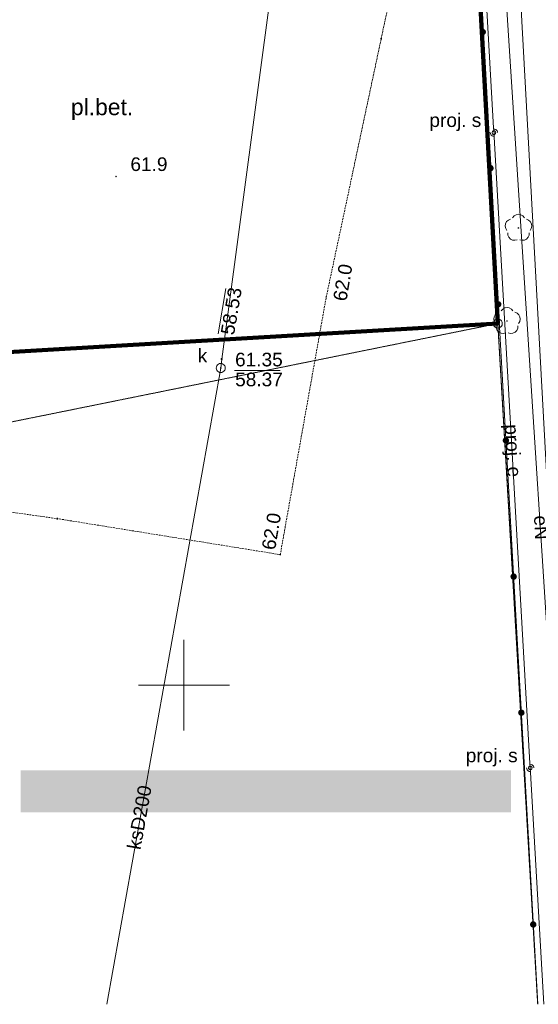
# Paper-space layout 'A-01 PLAN SYTUACYJNY' of a CAD drawing. Header units: millimetres. Extents: x 0 to 900, y 0 to 750.
# Tile 43 of 105: x 677 to 734, y 157 to 266. Entities that reach past the tile are written whole.
import ezdxf
from ezdxf.xclip import XClip

# ---------------------------------------------------------------- set-up
doc = ezdxf.new("R2010")
doc.units = ezdxf.units.MM
doc.header["$MEASUREMENT"] = 0
doc.header["$XCLIPFRAME"] = 0
for name, pattern in [('KROPK2', [1000, 50, -950]), ('PRZER1-1', [1, 0.5, -0.5]), ('PRZER2-1', [1.5, 1, -0.5]), ('PRZER4-1', [5000, 4000, -1000])]:
    doc.linetypes.add(name, pattern=pattern)
doc.layers.add('0_Nr_pióra__60', color=7, linetype='Continuous', lineweight=100, true_color=0xcbfe00)
doc.layers.add('A_stolarka_Nr_pióra__254', color=7, linetype='Continuous', lineweight=5, true_color=0xfdfdfd)
doc.layers.add('A_mapa_Nr_pióra__2', color=8, linetype='Continuous', lineweight=13)
doc.layers.add('A_podrys', color=7, linetype='Continuous')
doc.styles.add('STYL_AUTOMATYCZNY_1', font='arial.ttf')

# ---------------------------------------------------------------- blocks, each defined once
blk = doc.blocks.new('Rysunek_3_3', base_point=(-1239.76, 488.38))
at = {"layer": 'A_mapa_Nr_pióra__2', "linetype": 'Continuous', "lineweight": 13}
for points in [[(728.02, 264.41), (728.04, 264.32), (728.08, 264.24), (728.14, 264.17), (728.21, 264.12), (728.3, 264.09), (728.39, 264.08), (728.48, 264.1), (728.56, 264.14), (728.63, 264.2), (728.68, 264.27), (728.71, 264.36), (728.72, 264.45), (728.7, 264.54), (728.66, 264.62), (728.6, 264.69), (728.53, 264.74), (728.44, 264.77), (728.35, 264.78), (728.26, 264.76), (728.18, 264.72), (728.11, 264.66), (728.06, 264.59), (728.03, 264.5)], [(728.02, 264.41), (728.04, 264.32), (728.08, 264.24), (728.14, 264.17), (728.21, 264.12), (728.3, 264.09), (728.39, 264.08), (728.48, 264.1), (728.56, 264.14), (728.63, 264.2), (728.68, 264.27), (728.71, 264.36), (728.72, 264.45), (728.7, 264.54), (728.66, 264.62), (728.6, 264.69), (728.53, 264.74), (728.44, 264.77), (728.35, 264.78), (728.26, 264.76), (728.18, 264.72), (728.11, 264.66), (728.06, 264.59), (728.03, 264.5)], [(728.87, 249.43), (728.89, 249.34), (728.93, 249.26), (728.99, 249.19), (729.06, 249.14), (729.15, 249.11), (729.24, 249.1), (729.33, 249.12), (729.41, 249.16), (729.48, 249.22), (729.53, 249.29), (729.56, 249.38), (729.57, 249.47), (729.55, 249.56), (729.51, 249.64), (729.45, 249.71), (729.38, 249.77), (729.29, 249.8), (729.2, 249.8), (729.11, 249.78), (729.03, 249.75), (728.96, 249.69), (728.91, 249.61), (728.88, 249.52)], [(728.87, 249.43), (728.89, 249.34), (728.93, 249.26), (728.99, 249.19), (729.06, 249.14), (729.15, 249.11), (729.24, 249.1), (729.33, 249.12), (729.41, 249.16), (729.48, 249.22), (729.53, 249.29), (729.56, 249.38), (729.57, 249.47), (729.55, 249.56), (729.51, 249.64), (729.45, 249.71), (729.38, 249.77), (729.29, 249.8), (729.2, 249.8), (729.11, 249.78), (729.03, 249.75), (728.96, 249.69), (728.91, 249.61), (728.88, 249.52)], [(687.95, 248.54), (687.95, 248.51), (687.96, 248.49), (687.97, 248.47), (687.99, 248.46), (688.01, 248.45), (688.04, 248.45), (688.06, 248.45), (688.08, 248.46), (688.1, 248.47), (688.12, 248.49), (688.12, 248.51), (688.13, 248.54), (688.12, 248.56), (688.12, 248.58), (688.1, 248.6), (688.08, 248.61), (688.06, 248.62), (688.04, 248.63), (688.01, 248.62), (687.99, 248.61), (687.97, 248.6), (687.96, 248.58), (687.95, 248.56)], [(732.3, 242.79), (732.33, 242.79), (732.35, 242.8), (732.37, 242.82), (732.38, 242.85), (732.39, 242.88), (732.38, 242.9), (732.37, 242.93), (732.35, 242.95), (732.33, 242.96), (732.3, 242.97), (732.27, 242.96), (732.24, 242.95), (732.22, 242.93), (732.21, 242.9), (732.21, 242.88), (732.21, 242.85), (732.22, 242.82), (732.24, 242.8), (732.27, 242.79)], [(711.07, 235.3), (711.07, 235.27), (711.08, 235.25), (711.09, 235.23), (711.11, 235.22), (711.13, 235.21), (711.16, 235.21), (711.18, 235.21), (711.2, 235.22), (711.22, 235.23), (711.24, 235.25), (711.24, 235.27), (711.25, 235.3), (711.24, 235.32), (711.24, 235.34), (711.22, 235.36), (711.2, 235.37), (711.18, 235.38), (711.16, 235.39), (711.13, 235.38), (711.11, 235.37), (711.09, 235.36), (711.08, 235.34), (711.07, 235.32)], [(729.72, 234.46), (729.74, 234.37), (729.78, 234.28), (729.84, 234.22), (729.91, 234.16), (730, 234.13), (730.09, 234.13), (730.18, 234.14), (730.26, 234.18), (730.33, 234.24), (730.38, 234.32), (730.41, 234.41), (730.42, 234.5), (730.4, 234.59), (730.36, 234.67), (730.3, 234.74), (730.23, 234.79), (730.14, 234.82), (730.05, 234.83), (729.96, 234.81), (729.88, 234.77), (729.81, 234.71), (729.76, 234.63), (729.73, 234.55)], [(729.72, 234.46), (729.74, 234.37), (729.78, 234.28), (729.84, 234.22), (729.91, 234.16), (730, 234.13), (730.09, 234.13), (730.18, 234.14), (730.26, 234.18), (730.33, 234.24), (730.38, 234.32), (730.41, 234.41), (730.42, 234.5), (730.4, 234.59), (730.36, 234.67), (730.3, 234.74), (730.23, 234.79), (730.14, 234.82), (730.05, 234.83), (729.96, 234.81), (729.88, 234.77), (729.81, 234.71), (729.76, 234.63), (729.73, 234.55)], [(731.04, 232.55), (731.07, 232.55), (731.09, 232.56), (731.11, 232.58), (731.12, 232.61), (731.13, 232.64), (731.12, 232.66), (731.11, 232.69), (731.09, 232.71), (731.07, 232.72), (731.04, 232.73), (731.01, 232.72), (730.98, 232.71), (730.96, 232.69), (730.95, 232.66), (730.95, 232.64), (730.95, 232.61), (730.96, 232.58), (730.98, 232.56), (731.01, 232.55)], [(699.58, 228.46), (699.58, 228.44), (699.59, 228.42), (699.6, 228.4), (699.62, 228.39), (699.64, 228.38), (699.67, 228.37), (699.69, 228.38), (699.71, 228.39), (699.73, 228.4), (699.74, 228.42), (699.75, 228.44), (699.76, 228.46), (699.75, 228.49), (699.74, 228.51), (699.73, 228.53), (699.71, 228.54), (699.69, 228.55), (699.67, 228.55), (699.64, 228.55), (699.62, 228.54), (699.6, 228.53), (699.59, 228.51), (699.58, 228.49)], [(699.46, 227.47), (699.47, 227.45), (699.48, 227.42), (699.49, 227.41), (699.51, 227.39), (699.53, 227.38), (699.55, 227.38), (699.58, 227.38), (699.6, 227.39), (699.62, 227.41), (699.63, 227.42), (699.64, 227.45), (699.64, 227.47), (699.64, 227.49), (699.63, 227.51), (699.62, 227.53), (699.6, 227.55), (699.58, 227.56), (699.55, 227.56), (699.53, 227.56), (699.51, 227.55), (699.49, 227.53), (699.48, 227.51), (699.47, 227.49)], [(730.57, 219.48), (730.58, 219.39), (730.62, 219.31), (730.68, 219.24), (730.76, 219.19), (730.85, 219.16), (730.94, 219.15), (731.03, 219.17), (731.11, 219.21), (731.18, 219.27), (731.23, 219.34), (731.26, 219.43), (731.27, 219.52), (731.25, 219.61), (731.21, 219.69), (731.15, 219.76), (731.07, 219.81), (730.99, 219.84), (730.9, 219.85), (730.81, 219.83), (730.73, 219.79), (730.66, 219.73), (730.6, 219.66), (730.57, 219.57)], [(730.57, 219.48), (730.58, 219.39), (730.62, 219.31), (730.68, 219.24), (730.76, 219.19), (730.85, 219.16), (730.94, 219.15), (731.03, 219.17), (731.11, 219.21), (731.18, 219.27), (731.23, 219.34), (731.26, 219.43), (731.27, 219.52), (731.25, 219.61), (731.21, 219.69), (731.15, 219.76), (731.07, 219.81), (730.99, 219.84), (730.9, 219.85), (730.81, 219.83), (730.73, 219.79), (730.66, 219.73), (730.6, 219.66), (730.57, 219.57)], [(706.01, 206.94), (706.01, 206.91), (706.02, 206.89), (706.03, 206.87), (706.05, 206.86), (706.07, 206.85), (706.1, 206.85), (706.12, 206.85), (706.14, 206.86), (706.16, 206.87), (706.18, 206.89), (706.18, 206.91), (706.19, 206.94), (706.18, 206.96), (706.18, 206.98), (706.16, 207), (706.14, 207.01), (706.12, 207.02), (706.1, 207.03), (706.07, 207.02), (706.05, 207.01), (706.03, 207), (706.02, 206.98), (706.01, 206.96)], [(731.42, 204.5), (731.43, 204.42), (731.47, 204.33), (731.53, 204.26), (731.61, 204.21), (731.69, 204.18), (731.79, 204.18), (731.88, 204.19), (731.96, 204.23), (732.03, 204.29), (732.08, 204.37), (732.11, 204.45), (732.12, 204.54), (732.1, 204.63), (732.06, 204.72), (732, 204.79), (731.92, 204.84), (731.84, 204.87), (731.75, 204.87), (731.66, 204.86), (731.57, 204.82), (731.5, 204.76), (731.45, 204.68), (731.42, 204.6)], [(731.42, 204.5), (731.43, 204.42), (731.47, 204.33), (731.53, 204.26), (731.61, 204.21), (731.69, 204.18), (731.79, 204.18), (731.88, 204.19), (731.96, 204.23), (732.03, 204.29), (732.08, 204.37), (732.11, 204.45), (732.12, 204.54), (732.1, 204.63), (732.06, 204.72), (732, 204.79), (731.92, 204.84), (731.84, 204.87), (731.75, 204.87), (731.66, 204.86), (731.57, 204.82), (731.5, 204.76), (731.45, 204.68), (731.42, 204.6)], [(732.26, 189.53), (732.28, 189.44), (732.32, 189.36), (732.38, 189.29), (732.46, 189.24), (732.54, 189.21), (732.63, 189.2), (732.72, 189.22), (732.81, 189.26), (732.88, 189.32), (732.93, 189.39), (732.96, 189.48), (732.96, 189.57), (732.95, 189.66), (732.91, 189.74), (732.85, 189.81), (732.77, 189.86), (732.69, 189.89), (732.59, 189.9), (732.5, 189.88), (732.42, 189.84), (732.35, 189.78), (732.3, 189.71), (732.27, 189.62)], [(732.26, 189.53), (732.28, 189.44), (732.32, 189.36), (732.38, 189.29), (732.46, 189.24), (732.54, 189.21), (732.63, 189.2), (732.72, 189.22), (732.81, 189.26), (732.88, 189.32), (732.93, 189.39), (732.96, 189.48), (732.96, 189.57), (732.95, 189.66), (732.91, 189.74), (732.85, 189.81), (732.77, 189.86), (732.69, 189.89), (732.59, 189.9), (732.5, 189.88), (732.42, 189.84), (732.35, 189.78), (732.3, 189.71), (732.27, 189.62)], [(733.57, 166.23), (733.59, 166.14), (733.63, 166.06), (733.69, 165.99), (733.76, 165.94), (733.85, 165.91), (733.94, 165.9), (734.03, 165.92), (734.11, 165.96), (734.18, 166.02), (734.24, 166.09), (734.27, 166.18), (734.27, 166.27), (734.26, 166.36), (734.22, 166.44), (734.16, 166.51), (734.08, 166.56), (733.99, 166.6), (733.9, 166.6), (733.81, 166.59), (733.73, 166.55), (733.66, 166.49), (733.61, 166.41), (733.58, 166.32)], [(733.57, 166.23), (733.59, 166.14), (733.63, 166.06), (733.69, 165.99), (733.76, 165.94), (733.85, 165.91), (733.94, 165.9), (734.03, 165.92), (734.11, 165.96), (734.18, 166.02), (734.24, 166.09), (734.27, 166.18), (734.27, 166.27), (734.26, 166.36), (734.22, 166.44), (734.16, 166.51), (734.08, 166.56), (733.99, 166.6), (733.9, 166.6), (733.81, 166.59), (733.73, 166.55), (733.66, 166.49), (733.61, 166.41), (733.58, 166.32)]]:
    blk.add_hatch(color=8, dxfattribs=at).paths.add_polyline_path(points)
at = {"layer": '0_Nr_pióra__60', "color": 60, "linetype": 'Continuous', "lineweight": 100, "ltscale": 0.2, "true_color": 0xcbfe00, "flags": 128}
blk.add_lwpolyline([(486.18, 603.45), (711.66, 564.16), (717.88, 453.78), (730.02, 232.36), (621.62, 226.04), (540.96, 240.92), (518.76, 242.16), (516.18, 189.08), (497.66, 185.34), (465.46, 189.58), (468.06, 245.18), (273.1, 254.54), (153.04, 277.34), (147.95, 279.48), (156.42, 401.1), (165.67, 534.02), (166.59, 571.88), (178.65, 571.58), (179.19, 591.8), (167.43, 603.84), (168.1, 630.34), (172.18, 654), (181.4, 660.44)], close=True, dxfattribs=at)
at = {"layer": 'A_mapa_Nr_pióra__2', "color": 8, "linetype": 'KROPK2', "lineweight": 13, "ltscale": 0.2, "flags": 128}
for points in [[(29.9, 577.35), (82.85, 560.45), (145.91, 540.32), (146.69, 572.36), (147.19, 592.34), (148.16, 632.29), (152.72, 658.23), (155.66, 674.93), (159.62, 696.62), (161.26, 705.5), (180.78, 701.38), (189.14, 699.9), (235.1, 691.28), (249.86, 688.52), (306.08, 677.96), (352.2, 669.3), (450, 650.94), (484.1, 644.53), (484.14, 643.65), (485.18, 623.13), (576.2, 604.18), (711.12, 573.52), (711.66, 564.16), (717.88, 453.78), (730.02, 232.36), (734.41, 157.47)], [(734.41, 157.47), (730.02, 232.36), (717.88, 453.78), (711.66, 564.16), (711.12, 573.52), (731.44, 566.7), (786.3, 548.32), (792.28, 545.46), (845.06, 528.78), (853.02, 526.26), (863.88, 522.31), (874.04, 518.53), (895.1, 510.77)]]:
    blk.add_lwpolyline(points, dxfattribs=at)
at = {"layer": 'A_mapa_Nr_pióra__2', "color": 8, "linetype": 'PRZER1-1', "lineweight": 13, "ltscale": 0.2, "flags": 128}
blk.add_lwpolyline([(396.46, 198.68), (318.14, 209.02), (144.64, 231.92), (147.95, 279.48), (156.42, 401.1), (165.67, 534.02), (166.59, 571.88), (178.65, 571.58), (179.19, 591.8), (167.43, 603.84), (168.1, 630.34), (172.18, 654), (181.4, 660.44), (278.75, 642.24), (486.18, 603.45), (711.66, 564.16), (717.88, 453.78), (730.02, 232.36), (516.18, 189.08), (497.66, 185.34)], close=True, dxfattribs=at)
at = {"layer": 'A_mapa_Nr_pióra__2', "color": 8, "linetype": 'Continuous', "lineweight": 13, "ltscale": 0.2, "flags": 128}
for points in [[(486.18, 603.45), (711.66, 564.16), (717.88, 453.78), (730.02, 232.36), (621.62, 226.04), (540.96, 240.92), (518.76, 242.16), (516.18, 189.08), (497.66, 185.34), (465.46, 189.58), (468.06, 245.18), (273.1, 254.54), (153.04, 277.34), (147.95, 279.48), (156.42, 401.1), (165.67, 534.02), (166.59, 571.88), (178.65, 571.58), (179.19, 591.8), (167.43, 603.84), (168.1, 630.34), (172.18, 654), (181.4, 660.44)], [(717.15, 263.68), (717.15, 263.71), (717.18, 263.74), (717.21, 263.74), (717.24, 263.71), (717.24, 263.68), (717.21, 263.65), (717.18, 263.65)], [(729.39, 253.36), (729.4, 253.3), (729.43, 253.24), (729.48, 253.2), (729.53, 253.17), (729.59, 253.16), (729.66, 253.17), (729.71, 253.2), (729.76, 253.24), (729.78, 253.3), (729.79, 253.36), (729.78, 253.42), (729.76, 253.48), (729.71, 253.52), (729.66, 253.55), (729.59, 253.56), (729.53, 253.55), (729.48, 253.52), (729.43, 253.48), (729.4, 253.42)], [(730.02, 232.36), (516.18, 189.08), (518.76, 242.16), (540.96, 240.92), (621.62, 226.04)], [(730.02, 232.86), (730.17, 232.83), (730.31, 232.76), (730.42, 232.65), (730.49, 232.51), (730.52, 232.36), (730.49, 232.2), (730.42, 232.06), (730.31, 231.95), (730.17, 231.88), (730.02, 231.86), (729.86, 231.88), (729.72, 231.95), (729.61, 232.06), (729.54, 232.2), (729.52, 232.36), (729.54, 232.51), (729.61, 232.65), (729.72, 232.76), (729.86, 232.83)], [(699.55, 227.97), (699.68, 227.95), (699.8, 227.9), (699.91, 227.82), (699.99, 227.72), (700.04, 227.6), (700.05, 227.47), (700.04, 227.34), (699.99, 227.22), (699.91, 227.12), (699.8, 227.04), (699.68, 226.99), (699.55, 226.97), (699.42, 226.99), (699.3, 227.04), (699.2, 227.12), (699.12, 227.22), (699.07, 227.34), (699.05, 227.47), (699.07, 227.6), (699.12, 227.72), (699.2, 227.82), (699.3, 227.9), (699.42, 227.95)], [(699.61, 228.44), (699.61, 228.47), (699.64, 228.5), (699.67, 228.5), (699.7, 228.47), (699.7, 228.44), (699.67, 228.41), (699.64, 228.41)], [(681.53, 210.88), (681.53, 210.91), (681.56, 210.94), (681.59, 210.94), (681.62, 210.91), (681.62, 210.88), (681.59, 210.85), (681.56, 210.85)], [(733.39, 183.48), (733.4, 183.41), (733.43, 183.36), (733.47, 183.31), (733.53, 183.29), (733.59, 183.28), (733.65, 183.29), (733.71, 183.31), (733.75, 183.36), (733.78, 183.41), (733.79, 183.48), (733.78, 183.54), (733.75, 183.59), (733.71, 183.64), (733.65, 183.67), (733.59, 183.68), (733.53, 183.67), (733.47, 183.64), (733.43, 183.59), (733.4, 183.54)], [(733.36, 175.65), (733.36, 175.68), (733.38, 175.71), (733.42, 175.71), (733.45, 175.68), (733.45, 175.65), (733.42, 175.62), (733.38, 175.62)]]:
    blk.add_lwpolyline(points, close=True, dxfattribs=at)
for points in [[(738.56, 157.47), (737.72, 173.13), (732.25, 273.03), (729.44, 314.11), (728.12, 333.31), (721.81, 430.92), (720.83, 439.7), (716.38, 487.94), (719.14, 508.06), (719.22, 508.55), (730.34, 589.44), (730.46, 590.28)], [(29.9, 577.35), (82.85, 560.45), (145.91, 540.32), (161.93, 535.21), (165.67, 534.02), (156.42, 401.1), (32.82, 393.94), (38.66, 325.6), (147.95, 279.48), (144.64, 231.92), (465.46, 189.58), (497.66, 185.34), (516.18, 189.08), (730.02, 232.36), (734.41, 157.47)], [(734.41, 157.47), (730.02, 232.36), (717.88, 453.78), (711.66, 564.16), (711.12, 573.52), (731.44, 566.7), (738, 452.5), (738.64, 441.22), (743.15, 360.97), (745.36, 321.67), (747.55, 282.83), (752.16, 201.39), (754.64, 157.47)], [(699.55, 227.47), (699.66, 228.46), (712.46, 324.2), (717.21, 361.29)], [(738.11, 157.47), (730.79, 270.33), (729.25, 286.97), (727.67, 325.45), (728.93, 326.79), (734.23, 327.63)], [(734.41, 157.47), (733.4, 175.66), (725.04, 323.24), (703.34, 327.04)], [(729.59, 253.76), (729.7, 253.75), (729.79, 253.71), (729.88, 253.64), (729.94, 253.56), (729.98, 253.46), (729.99, 253.36)], [(729.59, 252.96), (729.49, 252.97), (729.39, 253.01), (729.31, 253.08), (729.25, 253.16), (729.21, 253.26), (729.19, 253.36)], [(731.03, 242.61), (730.89, 242.83), (730.83, 243.08), (730.87, 243.34), (730.99, 243.57), (731.19, 243.74), (731.43, 243.84)], [(731.65, 244), (731.82, 244.2), (732.04, 244.33), (732.3, 244.38), (732.55, 244.33), (732.78, 244.2), (732.95, 244)], [(733.17, 243.84), (733.41, 243.74), (733.6, 243.57), (733.72, 243.34), (733.76, 243.08), (733.71, 242.83), (733.57, 242.61)], [(732.16, 241.58), (731.91, 241.52), (731.65, 241.55), (731.42, 241.66), (731.23, 241.85), (731.13, 242.09), (731.11, 242.35)], [(733.48, 242.35), (733.47, 242.09), (733.36, 241.85), (733.18, 241.66), (732.95, 241.55), (732.69, 241.52), (732.43, 241.58)], [(699.28, 231.23), (700.12, 236.2)], [(730.39, 233.76), (730.56, 233.96), (730.78, 234.09), (731.04, 234.14), (731.29, 234.09), (731.52, 233.96), (731.69, 233.76)], [(729.77, 232.37), (729.63, 232.59), (729.57, 232.84), (729.61, 233.1), (729.73, 233.33), (729.93, 233.5), (730.17, 233.6)], [(731.91, 233.6), (732.15, 233.5), (732.34, 233.33), (732.46, 233.1), (732.5, 232.84), (732.45, 232.59), (732.31, 232.37)], [(730.9, 231.34), (730.65, 231.28), (730.39, 231.31), (730.16, 231.42), (729.97, 231.61), (729.87, 231.85), (729.85, 232.11)], [(732.22, 232.11), (732.21, 231.85), (732.1, 231.61), (731.92, 231.42), (731.69, 231.31), (731.43, 231.28), (731.17, 231.34)], [(687.03, 157.47), (699.55, 227.47)], [(701.05, 227.2), (706.09, 227.2)], [(695.5, 187.58), (695.5, 197.58)], [(700.5, 192.58), (690.5, 192.58)], [(733.59, 183.08), (733.49, 183.09), (733.39, 183.13), (733.31, 183.19), (733.25, 183.28), (733.21, 183.37), (733.19, 183.48)], [(733.59, 183.88), (733.7, 183.86), (733.79, 183.82), (733.87, 183.76), (733.94, 183.68), (733.98, 183.58), (733.99, 183.48)]]:
    blk.add_lwpolyline(points, dxfattribs=at)
at = {"layer": 'A_mapa_Nr_pióra__2', "color": 8, "linetype": 'PRZER1-1', "lineweight": 13, "ltscale": 0.2, "flags": 128}
for points in [[(734.41, 157.47), (730.02, 232.36), (717.88, 453.78), (711.66, 564.16), (711.12, 573.52), (731.44, 566.7), (738, 452.5), (740.84, 402.03), (743.15, 360.97), (746.35, 304.09), (747.55, 282.83), (752.16, 201.39), (754.64, 157.47)], [(405.88, 157.47), (396.46, 198.68), (497.66, 185.34), (516.18, 189.08), (730.02, 232.36), (734.41, 157.47)]]:
    blk.add_lwpolyline(points, dxfattribs=at)
at = {"layer": 'A_mapa_Nr_pióra__2', "color": 8, "linetype": 'PRZER4-1', "lineweight": 13, "ltscale": 0.2, "flags": 128}
blk.add_lwpolyline([(713.88, 572.08), (714.17, 571.65), (714.36, 571.38), (712.68, 558.57), (722.99, 557.01), (719.26, 530.87), (723.68, 528.65), (748.78, 523.6), (750, 519.75), (740.22, 466.99), (740.09, 466.2), (738.33, 455.1), (735.92, 454.36), (736.14, 440.1), (738.67, 435.36), (738.91, 430.68), (739.49, 418.81), (740.76, 398.47), (740.82, 396.73), (721.75, 395.82), (721.52, 403.8), (721.41, 404.36), (721.18, 403.78), (721.4, 395.39), (721.23, 395.05), (721.71, 387.94), (724.18, 345.47), (725.56, 323.76), (725.6, 323.13), (725.63, 322.73), (729.56, 253.88), (729.62, 253.27), (729.62, 252.85), (733.55, 184.01), (733.59, 183.45), (733.61, 182.98), (735.08, 157.47)], dxfattribs=at)
at = {"layer": 'A_mapa_Nr_pióra__2', "color": 8, "linetype": 'PRZER2-1', "lineweight": 13, "ltscale": 0.2, "flags": 128}
blk.add_lwpolyline([(662.8, 289.16), (683.32, 285.62), (710.54, 280.86), (720.48, 279.14), (717.2, 263.7), (711.16, 235.3), (706.1, 206.94), (681.58, 210.9), (653.2, 214.86), (656.62, 235.74), (655.18, 235.98), (660.98, 267.32), (658.74, 266.98)], close=True, dxfattribs=at)
at = {"layer": 'A_mapa_Nr_pióra__2', "color": 8, "linetype": 'Continuous', "lineweight": 13, "attachment_point": 7, "style": 'STYL_AUTOMATYCZNY_1'}
for s, insert, char_height in [('\\A1;{\\pql;\\fArial|b0|i0|c238|p0;\\W1.000000;pl.bet.}', (683.08, 254.74), 1.8), ('\\A1;{\\pql;\\fArial|b0|i0|c238|p0;\\W1.000000;proj. s}', (722.5, 253.53), 1.5), ('\\A1;{\\pql;\\fArial|b0|i0|c238|p0;\\W1.000000;61.9}', (689.62, 249.12), 1.5), ('\\A1;{\\pql;\\fArial|b0|i0|c238|p0;\\W1.000000;k}', (697.03, 228.08), 1.5), ('\\A1;{\\pql;\\fArial|b0|i0|c238|p0;\\W1.000000;61.35}', (701.13, 227.63), 1.5), ('\\A1;{\\pql;\\fArial|b0|i0|c238|p0;\\W1.000000;58.37}', (701.14, 225.44), 1.5), ('\\A1;{\\pql;\\fArial|b0|i0|c238|p0;\\W1.000000;proj. s}', (726.5, 183.65), 1.5)]:
    blk.add_mtext(s, dxfattribs=dict(at, insert=insert, char_height=char_height))
at = {"layer": 'A_mapa_Nr_pióra__2', "color": 8, "linetype": 'Continuous', "lineweight": 13, "char_height": 1.5, "attachment_point": 7, "style": 'STYL_AUTOMATYCZNY_1'}
for s, insert, rotation in [('\\A1;{\\pql;\\fArial|b0|i0|c238|p0;\\W1.000000;62.0}', (713.39, 234.74), 80.3465), ('\\A1;{\\pql;\\fArial|b0|i0|c238|p0;\\W1.000000;58.53}', (701.03, 231.02), 80.3736), ('\\A1;{\\pql;\\fArial|b0|i0|c238|p0;\\W1.000000;proj. e}', (730.35, 221.22), 273.27), ('\\A1;{\\pql;\\fArial|b0|i0|c238|p0;\\W1.000000;62.0}', (705.55, 207.37), 80.5278), ('\\A1;{\\pql;\\fArial|b0|i0|c238|p0;\\W1.000000;eN}', (733.98, 211.22), 272.6538), ('\\A1;{\\pql;\\fArial|b0|i0|c238|p0;\\W1.000000;ksD200}', (690.74, 174.4), 79.8546)]:
    blk.add_mtext(s, dxfattribs=dict(at, insert=insert, rotation=rotation))

psp = doc.layouts.new('A-01 PLAN SYTUACYJNY')

# ---------------------------------------------------------------- hatches: boundary and pattern name
at = {"layer": 'A_stolarka_Nr_pióra__254', "linetype": 'Continuous', "lineweight": 5, "true_color": 0xfdfdfd}
psp.add_hatch(color=7, dxfattribs=at).paths.add_polyline_path([(677.55, 183.22), (731.48, 183.22), (731.48, 178.58), (677.55, 178.58)])

# ---------------------------------------------------------------- block references
at = {"layer": 'A_podrys', "color": 37, "linetype": 'Continuous', "lineweight": 5, "true_color": 0x656532}
ref = psp.add_blockref('Rysunek_3_3', (-1239.76, 488.38), dxfattribs=at)
XClip(ref).set_block_clipping_path([(29.90003743, 157.4723136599), (895.1, 745.1)])

doc.saveas('drawing.dxf')
